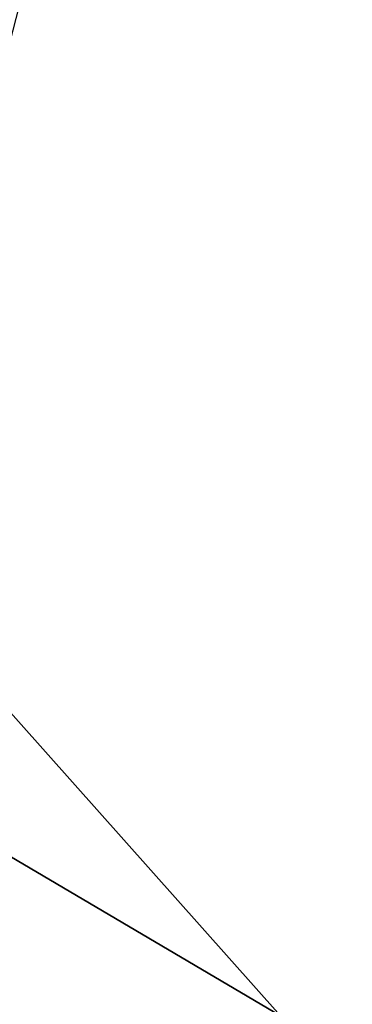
# Model space of a CAD drawing. Header units: millimetres. Extents: x 11 to 117, y -52 to 37.
# Tile 92 of 256: x 21.287 to 21.693, y -39.295 to -38.091. Entities that reach past the tile are written whole.
import ezdxf

# ---------------------------------------------------------------- set-up
doc = ezdxf.new("R2010")
doc.units = ezdxf.units.MM
doc.header["$LTSCALE"] = 25.4
doc.layers.get('0').update_dxf_attribs({"true_color": 0xff5454})

# ---------------------------------------------------------------- blocks, each defined once
blk = doc.blocks.new('PROFILE-IRIS-LED-7W-8995-8997-8996-8998.STL#2')
at = {"color": 18, "true_color": 0x000000}
mesh = blk.add_polyface(dxfattribs=at)
corners = [(21.6652, -36.5972, 40.3925), (17.3773, -42.3878, 29.5603), (19.6253, -44.552, 30.8893), (19.4171, -34.433, 39.0635)]
mesh.append_faces([[corners[k] for k in face] for face in [(0, 1, 2), (1, 0, 3)]], dxfattribs={"vtx0": -1, "color": 18})
mesh = blk.add_polyface(dxfattribs=at)
corners = [(21.2943, -37.294, 29.68), (23.489, -38.1809, 32.2467), (23.207, -39.2809, 30.9326), (21.5763, -36.194, 30.9941)]
mesh.append_faces([[corners[k] for k in face] for face in [(0, 1, 2), (1, 0, 3)]], dxfattribs={"vtx0": -1, "color": 18})
mesh = blk.add_polyface(dxfattribs=at)
corners = [(19.5373, -38.0876, 28.9309), (21.6055, -39.3094, 31.3002), (21.3855, -40.1674, 30.2752), (19.7573, -37.2296, 29.956)]
mesh.append_faces([[corners[k] for k in face] for face in [(0, 1, 2), (1, 0, 3)]], dxfattribs={"vtx0": -1, "color": 18})

msp = doc.modelspace()

# ---------------------------------------------------------------- block references
at = {"color": 0}
msp.add_blockref('PROFILE-IRIS-LED-7W-8995-8997-8996-8998.STL#2', (0, 0), dxfattribs=at)

doc.saveas('drawing.dxf')
